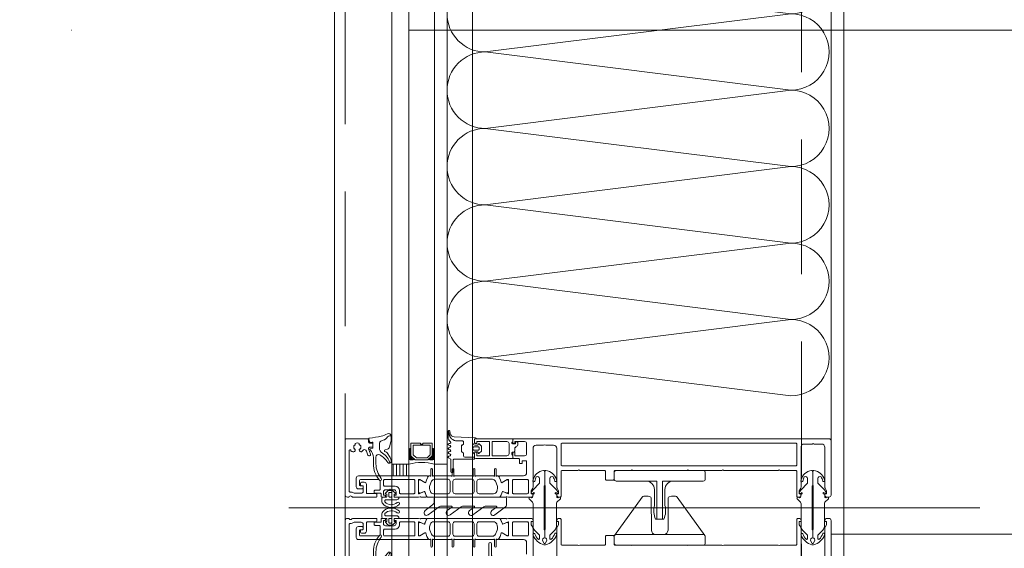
# Model space of a CAD drawing. Header units: millimetres. Extents: x 213386 to 506888, y 183055 to 450952.
# Tile 11 of 256: x 372888 to 373352, y 286288 to 286537. Entities that reach past the tile are written whole.
import ezdxf

# ---------------------------------------------------------------- set-up
doc = ezdxf.new("R2010")
doc.units = ezdxf.units.MM
doc.linetypes.add('ČERCHOVANÁ', pattern=[25.4, 12.7, -6.35, 0, -6.35])
doc.linetypes.add('ČÁRKOVANÁ', pattern=[19.05, 12.7, -6.35])
for name, color, linetype, lineweight in [('FASÁDA DETAILNÍ', 255, 'Continuous', 0), ('NOVA', 255, 'Continuous', 0), ('OSY', 255, 'Continuous', 0)]:
    doc.layers.add(name, color=color, linetype=linetype, lineweight=lineweight)

# ---------------------------------------------------------------- blocks, each defined once
blk = doc.blocks.new('nesystémový nástavec 18')
for p, q in [((-17.5, 9.3), (-15.36, 9.3)), ((-15.36, 9.3), (0, 9.3)), ((0, 9.3), (0, 7.8)), ((-18, 6.8), (-18, 8.8)), ((-17, 6.3), (-17.5, 6.3)), ((-11, 8), (-17, 8)), ((-17, 8), (-17, 6.3)), ((-11, 1.3), (-11, 8)), ((-2.8, 8), (-9.7, 8)), ((-9.7, 1.3), (-9.7, 8)), ((-1.8, 2.3), (-1.8, 7)), ((-0.5, 7.3), (-0.5, 6.8)), ((0, 6.3), (0.55, 6.3)), ((0.55, 6.3), (0.95, 5.9)), ((0.95, 5.9), (0.95, 4.8)), ((0.95, 4.8), (0.95, 4.14)), ((-18, 0.5), (-18, 1.8)), ((-17.5, 2.3), (-17, 2.3)), ((-1.8, 0), (-17.5, 0)), ((-17, 2.3), (-17, 1.3)), ((-17, 1.3), (-11, 1.3)), ((-9.7, 1.3), (-2.8, 1.3)), ((0, 0), (-1.8, 0)), ((-0.4, 2.23), (-0.5, 2.04)), ((-0.5, 2.04), (-0.5, 2)), ((1.2, 2.44), (0, 2.44)), ((0, 1.5), (0, 0)), ((0.95, 4.14), (1.2, 4.14)), ((1.2, 1.85), (1.2, 2.44)), ((1.4, 3.94), (1.4, 3.84)), ((1.6, 3.64), (1.6, 3.64)), ((1.8, 1.37), (1.7, 1.35)), ((2.25, 1.63), (1.8, 1.37)), ((2.4, 2.84), (2.4, 1.89))]:
    blk.add_line(p, q)
for centre, radius, start, end in [((-17.5, 8.8), 0.5, 90, 180), ((-15.36, 9.8), 0.5, 270, 270.084), ((-17.5, 6.8), 0.5, 180.0012, 269.9988), ((-2.8, 7), 1, 0, 90), ((0, 7.3), 0.5, 89.9955, 180.0071), ((0, 6.8), 0.5, 179.9949, 270.006), ((0.75, 4.8), 0.2, 359.9656, 0.0344), ((-17.5, 1.8), 0.5, 89.999, 180.0002), ((-17.5, 0.5), 0.5, 180, 270), ((-2.8, 2.3), 1, 270, 0), ((0, 2), 0.5, 179.9716, 270.0327), ((0, 1.94), 0.5, 89.9975, 144.0007), ((1.2, 3.94), 0.2, 359.9707, 90.0249), ((1.7, 1.85), 0.5, 179.9991, 270), ((1.6, 3.84), 0.2, 179.9737, 270.035), ((1.6, 2.84), 0.8, 0.0065, 89.9919), ((2.1, 1.89), 0.3, 299.9815, 0.0183)]:
    blk.add_arc(centre, radius, start, end)
blk = doc.blocks.new('284336')
for points in [[(-0.7, -9.6), (-10, -9.6, 0.414511), (-10.51, -10.11), (-10.51, -15.51, -1), (-11.69, -15.51), (-11.69, -9.6), (-12.69, -8.95, -0.668884), (-12.6, -8.23), (-11.99, -8.01, 0.766384), (-11.99, -7.21), (-12.6, -6.99, -0.76831), (-12.6, -6.23), (-11.99, -6.01, 0.766384), (-11.99, -5.21), (-12.6, -4.99, -0.76831), (-12.6, -4.23), (-11.99, -4.01, 0.766384), (-11.99, -3.21), (-12.6, -2.99, -0.877523), (-12.5, -2.22), (-12.1, -2.22, 0.698129), (-11.83, -1.5, -0.220231), (-12.89, 0.78), (-12.89, 3.45, -0.157143), (-12.82, 3.68), (-12.69, 3.42, -0.067482), (-12.48, 2.53, 0.393136), (-8.66, -1.02), (-6.1, -1.02, -0.414214), (-5.61, -1.51), (-5.61, -2.22, -0.267949), (-5.85, -2.65), (-6.35, -2.93, 0.267949), (-6.61, -3.38), (-6.61, -5.84, 0.267949), (-6.35, -6.29), (-5.85, -6.57, -0.267949), (-5.61, -7), (-5.61, -8.11, 0.414215), (-5.1, -8.62), (-0.41, -8.62), (-0.41, -9.31, -0.414212), (-0.7, -9.6)], [(-0.41, 0), (-0.41, -2, 0.990243), (-0.4, -3.02), (0.9, -3.02, 0.414214), (1.21, -2.71), (1.21, -2.61, -0.668123), (1.71, -2.4), (2.75, -3.45, -0.199004), (2.89, -3.79), (2.89, -5.43, -0.199038), (2.75, -5.77), (1.71, -6.82, -0.668191), (1.21, -6.61), (1.21, -6.51, 0.414214), (0.9, -6.2), (-0.4, -6.2, 0.990269), (-0.41, -7.22), (-0.41, -8.6), (-5.1, -8.6, -0.414215), (-5.59, -8.11), (-5.59, -7, 0.267949), (-5.84, -6.56), (-6.34, -6.27, -0.267949), (-6.59, -5.84), (-6.59, -3.38, -0.267949), (-6.34, -2.95), (-5.84, -2.66, 0.267949), (-5.59, -2.22), (-5.59, -1.51, 0.414214), (-6.1, -1), (-8.66, -1, -0.393156), (-12.46, 2.53, 0.067572), (-12.67, 3.43), (-12.8, 3.7, -0.637545), (-12.12, 3.53), (-11.92, 2.53, 0.344315), (-10.06, 0.91), (0, 0.38, -0.406913), (0.39, 0), (-0.41, 0)], [(1.7, -4.31, 0.414235), (1.2, -3.81), (-0.7, -3.81, 0.414214), (-1.2, -4.31), (-1.2, -4.91, 0.414214), (-0.7, -5.41), (1.2, -5.41, 0.414235), (1.7, -4.91), (1.7, -4.31)]]:
    blk.add_lwpolyline(points, format="xyb", close=True)
blk = doc.blocks.new('433270')
blk.add_lwpolyline([(1, 0, 0.414364), (0, -1), (0, -1.4, 0.255924), (0.23, -1.83, -0.547723), (0.23, -3.17, 0.255924), (0, -3.6), (0, -14.6, 0.414214), (0.3, -14.9), (1.2, -14.9, 0.414214), (1.7, -14.4), (1.7, -10.3, -0.414214), (2, -10), (6, -10, 0.414248), (7, -9), (7, -7.7, 0.414179), (6.5, -7.2), (5.7, -7.2, 0.414232), (5.4, -7.5), (5.4, -8.2, -0.414198), (5.1, -8.5), (2.8, -8.5, -0.414204), (1.8, -7.5), (1.8, -4.49, -0.147432), (1.97, -3.94, 0.147461), (2.4, -2.5), (2.4, -2.3, -0.414214), (2.9, -1.8), (21.87, -1.8, -0.668178), (22.22, -2.65), (22.16, -2.72, 1), (21.59, -3.29), (21.52, -3.35, 0.198912), (21.38, -3.71), (21.38, -4.05, 0.414214), (22.08, -4.75), (22.38, -4.75, 0.576988), (22.64, -4.3, -0.311246), (24.56, -4.3, 0.576988), (24.82, -4.75), (25.3, -4.75, -0.260065), (25.3, -6.65), (24.82, -6.65, 0.576988), (24.56, -7.1, -0.311246), (22.64, -7.1, 0.576988), (22.38, -6.65), (22.08, -6.65, 0.414214), (21.38, -7.35), (21.38, -7.61, 0.267949), (21.63, -8.04), (21.89, -8.2, -0.637047), (21.73, -10), (19.83, -10.7, 0.315299), (19.5, -11.17), (19.5, -11.49, 0.520567), (20.17, -11.96), (22.83, -10.99, -0.520567), (23.5, -11.46), (23.5, -12.5, 0.414062), (24, -13), (25, -13, 0.414186), (25.5, -12.5), (25.5, -11.5, -0.414182), (26, -11), (27, -11, 0.414214), (27.5, -10.5), (27.5, -0.5, 0.414214), (27, 0), (1, 0)], format="xyb", close=True)
blk = doc.blocks.new('284325')
for points in [[(0.84, -5.23, -0.560316), (0.94, -4.73), (1.94, -4.36, 0.3153), (2.14, -4.08), (2.14, -1.89, 0.451558), (1.8, -1.59), (0.9, -1.7, -0.399586), (0.57, -1.46), (0.3, -0.07, -0.415977), (0.53, 0.29, 0.024107), (6.15, 1.24, 0.076636), (8.99, 2.34, -0.577615), (10.79, 1.3), (10.02, 1.37, 0.283171), (9.08, 0.9, -0.168429), (7.07, -0.74), (5.9, -1.16, 0.315302), (5.24, -2.1), (5.24, -4.21, 0.269719), (6.76, -6.82, -0.194797), (10.18, -11.53, -0.342663), (9.17, -11.17, 0.119207), (5.43, -7.59, 0.578571), (3.63, -8.62), (3.63, -11.77, 0.176415), (6.16, -18.72, -1), (5.24, -19.49, -0.176415), (2.43, -11.77), (2.43, -8.89, 0.208286), (0.84, -5.23)], [(8.95, -6.65), (10.32, -8.78, -0.134555), (10.79, -10.63, -0.339795), (10.19, -11.53, 0.194788), (6.76, -6.81, -0.269736), (5.25, -4.21), (5.25, -2.1, -0.315302), (5.9, -1.17), (7.07, -0.74, 0.168429), (9.09, 0.89, -0.283167), (10.01, 1.36), (10.79, 1.29), (10.79, -0.74, -0.070852), (10.71, -1.3), (9.95, -3.93, -0.241839), (9.08, -4.83), (7.93, -5.22, 0.836024), (8.08, -6.19), (8.11, -6.19, -0.255349), (8.95, -6.65)]]:
    blk.add_lwpolyline(points, format="xyb", close=True)
blk = doc.blocks.new('*U4002')
for points in [[(0, 0, 0.414243), (0.1, 0.1), (0, 0.9, -1.0001), (0.2, 0.9), (0.1, 0.1, 0.414228), (0.2, 0, 0.414228)], [(0.2, 0, 0.414243), (0.3, 0.1), (0.2, 0.9, -1.0001), (0.4, 0.9), (0.3, 0.1, 0.414228), (0.4, 0, 0.414228)], [(0.4, 0, 0.414243), (0.5, 0.1), (0.4, 0.9, -1.0001), (0.6, 0.9), (0.5, 0.1, 0.414228), (0.6, 0, 0.414228)], [(0.6, 0, 0.414243), (0.7, 0.1), (0.6, 0.9, -1.0001), (0.8, 0.9), (0.7, 0.1, 0.414228), (0.8, 0, 0.414228)], [(0.8, 0, 0.414243), (0.9, 0.1), (0.8, 0.9, -1.0001), (1, 0.9), (0.9, 0.1, 0.414228), (1, 0, 0.414228)], [(1, 0, 0.414243), (1.1, 0.1), (1, 0.9, -1.0001), (1.2, 0.9), (1.1, 0.1, 0.414228), (1.2, 0, 0.414228)], [(1.2, 0, 0.414243), (1.3, 0.1), (1.2, 0.9, -1.0001), (1.4, 0.9), (1.3, 0.1, 0.414228), (1.4, 0, 0.414228)], [(1.4, 0, 0.414243), (1.5, 0.1), (1.4, 0.9, -1.0001), (1.6, 0.9), (1.5, 0.1, 0.414228), (1.6, 0, 0.414228)], [(1.6, 0, 0.414243), (1.7, 0.1), (1.6, 0.9, -1.0001), (1.8, 0.9), (1.7, 0.1, 0.414228), (1.8, 0, 0.414228)], [(1.8, 0, 0.414243), (1.9, 0.1), (1.8001, 0.9, -1.0001), (2, 0.9), (1.9001, 0.1, 0.414228), (2, 0, 0.414228)]]:
    blk.add_lwpolyline(points, format="xyb")
blk = doc.blocks.new('244748_a')
blk.add_lwpolyline([(8.32, -1.69, 0.082248), (6.34, -0.9, -1.09695), (6.94, -0.1, -0.315353), (11.26, -5.15, -0.480529), (10.87, -5.64), (4.27, -5.64), (4.08, -5.45), (-16.53, -5.45), (-16.72, -5.64), (-20.43, -5.64, 0.574019), (-21.93, -4.78), (-22.99, -5.4, 0.524827), (-22.99, -5.9), (-21.93, -6.52, 0.574021), (-20.43, -5.66), (-16.72, -5.66), (-16.53, -5.85), (4.08, -5.85), (4.27, -5.66), (10.87, -5.66, -0.480529), (11.26, -6.15, -0.326229), (6.88, -11.09, -1.09695), (6.28, -10.3, 0.081457), (8.32, -9.61, 0.599203), (7.48, -8.05), (5.52, -8.05, 0.198965), (5.17, -8.2), (2.22, -11.15), (0.93, -12.01, -0.738038), (0.51, -11.62), (0.87, -11, 1), (0.35, -10.7), (0, -11.3), (-0.98, -11.3, 0.619205), (-1.45, -12.06), (-1.28, -12.43, -0.808139), (-2.04, -13.04), (-3.63, -11.44, 0.198906), (-4.34, -11.15), (-14.99, -11.15, -0.198936), (-16.76, -10.42), (-18.98, -8.2, 0.198942), (-19.33, -8.05), (-20.67, -8.05, 0.500217), (-21.09, -8.73, 0.122037), (-18.5, -10.27, -1.093735), (-19.1, -11.07, -0.240768), (-23.7, -6.07, -0.106226), (-23.7, -5.23, -0.256232), (-19, -0.13, -1.093735), (-18.4, -0.92, 0.116856), (-21.09, -2.57, 0.500217), (-20.67, -3.25), (-19.33, -3.25, 0.198942), (-18.98, -3.1), (-16.75, -0.88, -0.198936), (-14.99, -0.15), (-4.34, -0.15, 0.198907), (-3.63, 0.14), (-2.04, 1.74, -0.808139), (-1.28, 1.13), (-1.45, 0.76, 0.619205), (-0.98, 0), (0, 0), (0.35, -0.6, 1), (0.87, -0.3), (0.51, 0.32, -0.738038), (0.93, 0.71), (2.22, -0.15), (5.17, -3.1, 0.198965), (5.52, -3.25), (7.48, -3.25, 0.599203)], format="xyb", close=True)
blk = doc.blocks.new('236134_0100_s_v')
for points in [[(22.8, -23), (22.8, -5), (42, -5, 0.414214), (43, -4), (43, -1, 0.414214), (42, 0), (1, 0, 0.414214), (0, -1), (0, -4, 0.414214), (1, -5), (20.2, -5), (20.2, -23)], [(15, -5, -0.414214), (19, -9), (19, -16.57, 0.165764), (19.53, -23), (23.47, -23, 0.165764), (24, -16.57), (24, -9, -0.414214), (28, -5)]]:
    blk.add_lwpolyline(points, format="xyb")
blk = doc.blocks.new('236134_0200_s_v')
for points in [[(19.58, 5, -0.41166), (17.58, 6.98), (17.45, 22.25, 0.344217), (17.07, 22.73), (16, 23), (14, 23, 0.240828), (13.19, 22.59), (0.19, 4.59)], [(23.42, 5, 0.41166), (25.42, 6.98), (25.55, 22.25, -0.344217), (25.93, 22.73), (27, 23), (29, 23, -0.240828), (29.81, 22.59), (42.81, 4.59)]]:
    blk.add_lwpolyline(points, format="xyb")
blk.add_lwpolyline([(42, 5), (1, 5, 0.414214), (0, 4), (0, 1, 0.414214), (1, 0), (42, 0, 0.414214), (43, 1), (43, 4, 0.414214)], format="xyb", close=True)
blk = doc.blocks.new('288126')
for points in [[(-16.5, 0), (16.5, 0)], [(-21.36, -6.34), (-17.8, -3.69)], [(-14.71, -4.5), (-19.87, -8.34)], [(-17, -2.08), (-17, -0.5)], [(-8.83, -4.3), (-14.11, -4.3)], [(-4.31, -4.5), (-9.47, -8.34)], [(1.81, -4.3), (-3.71, -4.3)], [(6.33, -4.5), (1.14, -8.37)], [(12.21, -4.3), (6.93, -4.3)], [(16.6, -4.6), (11.54, -8.37)], [(17, -0.5), (17, -3.8)], [(-10.96, -6.34), (-8.71, -4.66)], [(-0.35, -6.36), (1.93, -4.66)], [(10.05, -6.36), (12.33, -4.66)]]:
    blk.add_lwpolyline(points)
for centre, radius, start, end in [((16.5, -0.5), 0.5, 0, 90), ((-16.5, -0.5), 0.5, 90, 180), ((16, -3.8), 1, 306.7059, 0), ((-20.61, -7.34), 1.25, 126.7059, 306.7059), ((-10.21, -7.34), 1.25, 126.7059, 306.7059), ((0.4, -7.37), 1.25, 126.7059, 306.7059), ((10.8, -7.37), 1.25, 126.7059, 306.7059)]:
    blk.add_arc(centre, radius, start, end)
at = {"extrusion": (0, 0, -1)}
for centre, radius, start, end in [((19, -2.08), 2, 180, 233.2941), ((14.11, -5.3), 1, 53.2941, 90), ((8.83, -4.5), 0.2, 90, 233.2941), ((3.71, -5.3), 1, 53.2941, 90), ((-1.81, -4.5), 0.2, 90, 233.2941), ((-6.93, -5.3), 1, 53.2941, 90), ((-12.21, -4.5), 0.2, 90, 233.2941)]:
    blk.add_arc(centre, radius, start, end, dxfattribs=at)
blk = doc.blocks.new('246426')
for points in [[(-1.84, 0.64), (-2.86, -0.38, 0.198926), (-3.15, -1.09), (-3.15, -2.31, 0.198926), (-2.86, -3.02), (-1.84, -4.04, 0.637051), (-1.5, -3.92), (-1.45, -3.4), (-0.3, -3.4, -0.41484), (0, -3.7), (0, -5.19, 0.414232), (0.5, -5.69), (2.14, -5.69, 0.071862), (2.2, -5.68, 0.157876), (3.73, -4.64, 0.360336), (3.48, 2.39, 0.964062), (2.54, 1.48, -0.403385), (2.25, -4.34, -0.190964), (2.11, -4.39), (1.7, -4.39, -0.414214), (1.2, -3.89), (1.2, 1.31, 0.414201), (0.2, 2.31), (0, 2.31), (0, 0.3, -0.414214), (-0.3, 0), (-1.45, 0), (-1.5, 0.52, 0.637051), (-1.84, 0.64)], [(-2.25, -1.4, -0.414214), (-1.85, -1), (-0.4, -1, -0.414214), (0, -1.4), (0, -2, -0.414214), (-0.4, -2.4), (-1.85, -2.4, -0.414214), (-2.25, -2), (-2.25, -1.4)]]:
    blk.add_lwpolyline(points, format="xyb", close=True)

msp = doc.modelspace()

# ---------------------------------------------------------------- hatches: boundary and pattern name
at = {"layer": 'FASÁDA DETAILNÍ'}
h = msp.add_hatch(dxfattribs=at)
h.set_pattern_fill('ANSI31', color=256, scale=0.5, angle=585)
h.set_pattern_definition([(270, (440451.9952, 276007.7333), (1.5875, -8e-16), [])])
h.paths.add_polyline_path([(373071.64, 286322.15), (373071.64, 286327.65), (373063.64, 286327.65), (373063.64, 286322.15)])

# ---------------------------------------------------------------- linework, layer by layer
for p, q in [((373063.64, 284292.15), (373063.64, 307967.15)), ((373071.64, 287250.37), (373071.64, 284297.15)), ((373083.64, 284297.15), (373083.64, 287250.37)), ((373089.64, 287250.37), (373089.64, 284297.15)), ((373101.64, 284297.15), (373101.64, 287250.37)), ((373063.64, 286327.65), (373063.64, 286736.65)), ((373071.64, 286736.65), (373071.64, 286327.65)), ((373083.64, 286327.65), (373083.64, 286736.65)), ((373089.64, 286736.65), (373089.64, 286327.65)), ((373071.64, 286327.65), (373063.64, 286327.65)), ((373089.64, 286327.65), (373083.64, 286327.65)), ((373340.76, 286307.15), (373015.07, 286307.15))]:
    msp.add_line(p, q, dxfattribs=at)
for points in [[(399616.64, 284292.15), (373036.64, 284292.15), (373036.64, 307972.15), (399616.64, 307972.15)], [(399376.64, 284532.15), (373276.64, 284532.15), (373276.64, 307732.15), (399376.64, 307732.15)], [(373082.64, 286337.65), (373082.64, 286331.65), (373080.64, 286329.65), (373074.64, 286329.65), (373072.64, 286331.65), (373072.64, 286337.65), (373077.14, 286337.65), (373077.14, 286337.15), (373078.14, 286337.15), (373078.14, 286337.65)], [(373073.64, 286336.65), (373081.64, 286336.65), (373081.64, 286332.07), (373080.22, 286330.65), (373075.19, 286330.65), (373073.64, 286332.07)], [(373063.64, 286322.15), (373063.64, 286327.65), (373071.64, 286327.65), (373071.64, 286322.15)]]:
    msp.add_lwpolyline(points, close=True, dxfattribs=at)
at = {"layer": 'FASÁDA DETAILNÍ', "linetype": 'ČÁRKOVANÁ', "ltscale": 5}
msp.add_lwpolyline([(399611.64, 284297.15), (373041.64, 284297.15), (373041.64, 307967.15), (399611.64, 307967.15)], close=True, dxfattribs=at)
at = {"layer": 'FASÁDA DETAILNÍ', "color": 7, "linetype": 'ČÁRKOVANÁ', "ltscale": 5}
msp.add_lwpolyline([(399396.64, 284512.15), (373256.64, 284512.15), (373256.64, 307752.15), (399396.64, 307752.15)], close=True, dxfattribs=at)
at = {"layer": 'FASÁDA DETAILNÍ'}
msp.add_lwpolyline([(373270.64, 286338.65), (373270.64, 286725.65)], dxfattribs=at)
for points in [[(373269.64, 286339.65), (373121.14, 286339.65, 0.414214), (373120.64, 286339.15), (373120.64, 286337.85, 0.41422), (373121.14, 286337.35), (373121.64, 286337.35), (373121.64, 286338.35), (373126.14, 286338.35, -0.414214), (373127.14, 286337.35), (373127.14, 286332.65, -0.414214), (373126.14, 286331.65), (373121.64, 286331.65), (373121.64, 286333.35), (373121.14, 286333.35, 0.414201), (373120.64, 286332.85), (373120.64, 286330.85, 0.414214), (373121.14, 286330.35), (373123.28, 286330.35, -0.414214), (373123.78, 286329.85), (373123.78, 286328.05), (373125.03, 286328.05), (373125.03, 286329.25), (373126.84, 286329.25, -0.414214), (373127.14, 286328.95), (373127.14, 286323.66, -0.414167), (373125.64, 286322.16), (373118.64, 286322.15), (373114.54, 286322.15, 0.57735), (373114.19, 286321.55), (373114.69, 286320.69), (373115.12, 286319.2, 0.488701), (373115.56, 286319.02), (373118.03, 286320.45), (373118.45, 286320.45, -0.432566), (373118.64, 286320.25), (373118.64, 286313.95, -0.548397), (373118.36, 286313.76), (373115.98, 286314.83, 0.425336), (373115.71, 286314.72), (373114.89, 286312.7, 0.531563), (373115.26, 286312.15), (373117.33, 286312.15, 0.231306), (373117.56, 286312.27, -0.306185), (373117.88, 286312.37), (373118.64, 286312.15), (373129.14, 286312.15, 0.414214), (373130.14, 286313.15), (373130.14, 286313.65), (373129.34, 286313.65), (373129.34, 286315.15), (373130, 286316.3, 0.13165), (373130.14, 286316.8), (373130.14, 286335.16, -0.414214), (373131.64, 286336.66), (373135.14, 286336.66, -0.399985), (373136.14, 286336.66), (373139.84, 286336.66, -0.414214), (373141.34, 286335.16), (373141.34, 286316.8, 0.13165), (373141.47, 286316.3), (373142.13, 286315.15), (373142.13, 286313.65), (373141.33, 286313.65), (373141.33, 286313.15, 0.414214), (373142.33, 286312.15), (373142.84, 286312.15, 0.414214), (373143.34, 286312.65), (373143.34, 286324.25, -0.414214), (373143.84, 286324.75), (373151.24, 286324.75, -0.399985), (373152.24, 286324.75), (373163.84, 286324.75, -0.414214), (373164.34, 286324.25), (373164.34, 286320.65, 0.414214), (373164.84, 286320.15), (373167.84, 286320.15, 0.414214), (373168.34, 286320.65), (373168.34, 286324.25, -0.414214), (373168.84, 286324.75), (373176.14, 286324.75, -0.38324), (373177.14, 286324.75), (373202.64, 286324.75, -0.38324), (373203.64, 286324.75), (373219.14, 286324.75, -0.38324), (373220.14, 286324.75), (373245.64, 286324.75, -0.38324), (373246.64, 286324.75), (373253.94, 286324.75, -0.414214), (373254.44, 286324.25), (373254.44, 286312.65, 0.414214), (373254.94, 286312.15), (373255.44, 286312.15, 0.414214), (373256.44, 286313.15), (373256.44, 286313.65), (373255.64, 286313.65), (373255.64, 286315.15), (373256.3, 286316.31, 0.116937), (373256.44, 286316.81), (373256.44, 286335.66, -0.414232), (373257.94, 286337.16), (373261.65, 286337.16, -0.399985), (373262.65, 286337.16), (373266.14, 286337.16, -0.414232), (373267.64, 286335.66), (373267.64, 286316.81, 0.116937), (373267.77, 286316.31), (373268.44, 286315.15), (373268.44, 286313.65), (373267.64, 286313.65), (373267.64, 286313.15, 0.414214), (373268.64, 286312.15), (373269.64, 286312.15, 0.414214), (373270.64, 286313.15), (373270.64, 286338.65, 0.414214), (373269.64, 286339.65)], [(373143.84, 286337.55), (373253.94, 286337.55, -0.414214), (373254.44, 286337.05), (373254.44, 286327.35, -0.414214), (373253.94, 286326.85), (373143.84, 286326.85, -0.414214), (373143.34, 286327.35), (373143.34, 286337.05, -0.414214), (373143.84, 286337.55)], [(373114.3, 286312.15), (373102.39, 286312.15), (373080.48, 286312.15, -0.305837), (373080.01, 286312.47), (373079.09, 286314.75, 0.425336), (373078.82, 286314.86), (373077.21, 286314.15, -0.543753), (373076.15, 286314.83), (373076.15, 286319.73, -0.578182), (373077.05, 286320.25), (373079.24, 286318.99, 0.488505), (373079.68, 286319.17), (373080.11, 286320.68), (373080.88, 286322, -0.282478), (373081.15, 286322.15), (373081.6, 286322.15, 1.447009), (373081.95, 286322.29), (373081.95, 286325.25, -1), (373082.75, 286325.25), (373082.75, 286322.29, 1.447009), (373083.1, 286322.15), (373091.64, 286322.15, 1.447009), (373091.99, 286322.29), (373091.99, 286325.25, -1), (373092.79, 286325.25), (373092.79, 286322.29, 1.447009), (373093.14, 286322.15), (373101.64, 286322.15, 1.447009), (373101.99, 286322.29), (373101.99, 286325.25, -1), (373102.79, 286325.25), (373102.79, 286322.29, 1.447009), (373103.14, 286322.15), (373111.68, 286322.15, 1.447009), (373112.03, 286322.29), (373112.03, 286325.25, -1), (373112.83, 286325.25), (373112.83, 286322.29, 1.447009), (373113.18, 286322.15), (373113.62, 286322.15, -0.282478), (373113.9, 286322), (373114.66, 286320.68), (373115.1, 286319.17, 0.488505), (373115.54, 286318.99), (373117.73, 286320.25, -0.578182), (373118.63, 286319.73), (373118.63, 286314.83, -0.543753), (373117.57, 286314.15), (373115.95, 286314.86, 0.425336), (373115.69, 286314.75), (373114.76, 286312.47, -0.305837), (373114.3, 286312.15)], [(373076.14, 286312.15), (373065.14, 286312.15, -0.414426), (373064.64, 286312.65), (373064.64, 286313.15), (373065.64, 286313.15), (373065.64, 286314.65, 0.414214), (373064.64, 286315.65), (373063.14, 286315.65, 0.399985), (373062.14, 286315.65), (373060.64, 286315.65, 0.414214), (373059.64, 286314.65), (373059.64, 286313.15), (373060.64, 286313.15), (373060.64, 286312.65, -0.414456), (373060.14, 286312.15), (373058.84, 286312.16, -0.413971), (373058.54, 286312.46), (373058.54, 286313.65, 0.414214), (373058.24, 286313.95), (373055.24, 286313.95), (373055.24, 286314.95, -0.414214), (373055.74, 286315.45), (373057.64, 286315.45, 0.414214), (373058.14, 286315.95), (373058.14, 286319.45, 0.414206), (373057.14, 286320.45), (373048.84, 286320.45, 0.414206), (373048.34, 286319.95), (373048.34, 286318.05, 0.414219), (373048.84, 286317.55), (373049.64, 286317.55, -0.414214), (373050.14, 286317.05), (373050.14, 286316.55, -0.414214), (373049.64, 286316.05), (373047.84, 286316.05, -0.414214), (373046.84, 286317.05), (373046.84, 286321.15, -0.414214), (373047.84, 286322.15), (373076.14, 286322.15), (373080.24, 286322.15, -0.57735), (373080.58, 286321.55), (373080.09, 286320.69), (373079.66, 286319.2, -0.488701), (373079.22, 286319.02), (373076.75, 286320.45), (373076.33, 286320.45, 0.432566), (373076.14, 286320.25), (373076.14, 286313.95, 0.548397), (373076.42, 286313.76), (373078.8, 286314.83, -0.425336), (373079.07, 286314.72), (373079.89, 286312.7, -0.531563), (373079.52, 286312.15), (373077.45, 286312.15, -0.231306), (373077.22, 286312.27, 0.306185), (373076.9, 286312.37), (373076.14, 286312.15)], [(373073.94, 286320.45), (373060.24, 286320.45, 0.414214), (373059.74, 286319.95), (373059.74, 286317.75, 0.414214), (373060.24, 286317.25), (373065.21, 286317.25, -0.411139), (373067.24, 286315.25), (373067.24, 286314.25, 0.414214), (373067.74, 286313.75), (373073.94, 286313.75, 0.414214), (373074.44, 286314.25), (373074.44, 286319.95, 0.414214), (373073.94, 286320.45)], [(373083.19, 286313.75), (373090.09, 286313.75, 0.414218), (373091.09, 286314.75), (373091.09, 286319.55, 0.414218), (373090.09, 286320.55), (373083.73, 286320.55, 0.305619), (373082.34, 286319.62), (373081.56, 286317.69, 0.176429), (373081.49, 286315.64), (373081.76, 286314.79, 0.324916), (373083.19, 286313.75)], [(373093.39, 286313.75), (373101.39, 286313.75, 0.414214), (373102.39, 286314.75), (373102.39, 286319.55, 0.414214), (373101.39, 286320.55), (373093.39, 286320.55, 0.414214), (373092.39, 286319.55), (373092.39, 286314.75, 0.414214), (373093.39, 286313.75)], [(373104.69, 286313.75), (373111.59, 286313.75, 0.324916), (373113.02, 286314.79), (373113.29, 286315.64, 0.176429), (373113.22, 286317.69), (373112.44, 286319.62, 0.305619), (373111.05, 286320.55), (373104.69, 286320.55, 0.414218), (373103.69, 286319.55), (373103.69, 286314.75, 0.414218), (373104.69, 286313.75)], [(373127.94, 286314.25, -0.414214), (373127.44, 286313.75), (373120.94, 286313.75, -0.414214), (373120.44, 286314.25), (373120.44, 286319.95, -0.414214), (373120.94, 286320.45), (373127.44, 286320.45, -0.414214), (373127.94, 286319.95), (373127.94, 286314.25)], [(373076.14, 286302.15), (373065.14, 286302.15, 0.414426), (373064.64, 286301.65), (373064.64, 286301.16), (373065.64, 286301.16), (373065.64, 286299.66, -0.414214), (373064.64, 286298.66), (373063.14, 286298.66, -0.399985), (373062.14, 286298.66), (373060.64, 286298.66, -0.414214), (373059.64, 286299.66), (373059.64, 286301.15), (373060.64, 286301.15), (373060.64, 286301.65, 0.414456), (373060.14, 286302.15), (373058.84, 286302.15, 0.413971), (373058.54, 286301.85), (373058.54, 286300.65, -0.414214), (373058.24, 286300.35), (373055.24, 286300.35), (373055.24, 286299.35, 0.414214), (373055.74, 286298.85), (373057.64, 286298.85, -0.414214), (373058.14, 286298.35), (373058.14, 286294.85, -0.414206), (373057.14, 286293.85), (373048.84, 286293.85, -0.414206), (373048.34, 286294.35), (373048.34, 286296.25, -0.414219), (373048.84, 286296.75), (373049.64, 286296.75, 0.414214), (373050.14, 286297.25), (373050.14, 286297.75, 0.414214), (373049.64, 286298.25), (373047.84, 286298.25, 0.414214), (373046.84, 286297.25), (373046.84, 286293.15, 0.414214), (373047.84, 286292.15), (373076.14, 286292.15), (373080.24, 286292.15, 0.57735), (373080.58, 286292.75), (373080.09, 286293.62), (373079.66, 286295.11, 0.488701), (373079.22, 286295.29), (373076.75, 286293.85), (373076.33, 286293.85, -0.432566), (373076.14, 286294.05), (373076.14, 286300.36, -0.548397), (373076.42, 286300.54), (373078.8, 286299.48, 0.425336), (373079.07, 286299.58), (373079.89, 286301.61, 0.531563), (373079.52, 286302.16), (373077.45, 286302.16, 0.231306), (373077.22, 286302.04, -0.306185), (373076.9, 286301.94), (373076.14, 286302.15)], [(373073.94, 286293.85), (373060.24, 286293.85, -0.414214), (373059.74, 286294.35), (373059.74, 286296.56, -0.414214), (373060.24, 286297.06), (373065.21, 286297.06, 0.411139), (373067.24, 286299.06), (373067.24, 286300.05, -0.414214), (373067.74, 286300.55), (373073.94, 286300.55, -0.414214), (373074.44, 286300.05), (373074.44, 286294.35, -0.414214), (373073.94, 286293.85)], [(373114.3, 286302.15), (373102.39, 286302.16), (373080.48, 286302.15, 0.305837), (373080.01, 286301.84), (373079.09, 286299.55, -0.425336), (373078.82, 286299.45), (373077.21, 286300.16, 0.543753), (373076.15, 286299.48), (373076.15, 286294.57, 0.578182), (373077.05, 286294.06), (373079.24, 286295.32, -0.488505), (373079.68, 286295.14), (373080.11, 286293.63), (373080.88, 286292.3, 0.282478), (373081.15, 286292.16), (373081.6, 286292.16, -1.447009), (373081.95, 286292.02), (373081.95, 286289.06, 1), (373082.75, 286289.06), (373082.75, 286292.02, -1.447009), (373083.1, 286292.16), (373091.64, 286292.16, -1.447009), (373091.99, 286292.02), (373091.99, 286289.06, 1), (373092.79, 286289.06), (373092.79, 286292.02, -1.447009), (373093.14, 286292.16), (373101.64, 286292.16, -1.447009), (373101.99, 286292.02), (373101.99, 286289.06, 1), (373102.79, 286289.06), (373102.79, 286292.02, -1.447009), (373103.14, 286292.16), (373111.68, 286292.16, -1.447009), (373112.03, 286292.02), (373112.03, 286289.06, 1), (373112.83, 286289.06), (373112.83, 286292.02, -1.447009), (373113.18, 286292.16), (373113.62, 286292.16, 0.282478), (373113.9, 286292.3), (373114.66, 286293.63), (373115.1, 286295.14, -0.488505), (373115.54, 286295.32), (373117.73, 286294.06, 0.578182), (373118.63, 286294.57), (373118.63, 286299.48, 0.543753), (373117.57, 286300.16), (373115.95, 286299.45, -0.425336), (373115.69, 286299.55), (373114.76, 286301.84, 0.305837), (373114.3, 286302.15)], [(373083.19, 286300.56), (373090.09, 286300.56, -0.414218), (373091.09, 286299.56), (373091.09, 286294.76, -0.414218), (373090.09, 286293.76), (373083.73, 286293.76, -0.305619), (373082.34, 286294.69), (373081.56, 286296.62, -0.176429), (373081.49, 286298.67), (373081.76, 286299.52, -0.324916), (373083.19, 286300.56)], [(373093.39, 286300.56), (373101.39, 286300.56, -0.414214), (373102.39, 286299.56), (373102.39, 286294.76, -0.414214), (373101.39, 286293.76), (373093.39, 286293.76, -0.414214), (373092.39, 286294.76), (373092.39, 286299.56, -0.414214), (373093.39, 286300.56)], [(373104.69, 286300.56), (373111.59, 286300.56, -0.324916), (373113.02, 286299.52), (373113.29, 286298.67, -0.176429), (373113.22, 286296.62), (373112.44, 286294.69, -0.305619), (373111.05, 286293.76), (373104.69, 286293.76, -0.414218), (373103.69, 286294.76), (373103.69, 286299.56, -0.414218), (373104.69, 286300.56)], [(373127.94, 286300.05, 0.414214), (373127.44, 286300.55), (373120.94, 286300.55, 0.414214), (373120.44, 286300.05), (373120.44, 286294.35, 0.414214), (373120.94, 286293.85), (373127.44, 286293.85, 0.414214), (373127.94, 286294.35), (373127.94, 286300.05)]]:
    msp.add_lwpolyline(points, format="xyb", close=True, dxfattribs=at)
for points in [[(373127.14, 286285.35), (373127.14, 286290.65, 0.414167), (373125.64, 286292.15), (373118.64, 286292.15), (373114.54, 286292.15, -0.57735), (373114.19, 286292.75), (373114.69, 286293.62), (373115.12, 286295.11, -0.488701), (373115.56, 286295.29), (373118.03, 286293.85), (373118.45, 286293.85, 0.432566), (373118.64, 286294.05), (373118.64, 286300.36, 0.548397), (373118.36, 286300.54), (373115.98, 286299.48, -0.425336), (373115.71, 286299.58), (373114.89, 286301.61, -0.531563), (373115.26, 286302.16), (373117.33, 286302.16, -0.231306), (373117.56, 286302.04, 0.306185), (373117.88, 286301.94), (373118.64, 286302.15), (373129.14, 286302.15, -0.414214), (373130.14, 286301.15), (373130.14, 286300.65), (373129.34, 286300.65), (373129.34, 286299.15), (373130, 286298.01, -0.13165), (373130.14, 286297.51), (373130.14, 286279.15, 0.414214)], [(373141.34, 286279.15), (373141.34, 286297.51, -0.13165), (373141.47, 286298.01), (373142.13, 286299.15), (373142.13, 286300.65), (373141.33, 286300.65), (373141.33, 286301.15, -0.414214), (373142.33, 286302.15), (373142.84, 286302.15, -0.414214), (373143.34, 286301.65), (373143.34, 286290.05, 0.414214), (373143.84, 286289.55), (373151.24, 286289.55, 0.399985), (373152.24, 286289.55), (373163.84, 286289.55, 0.414214), (373164.34, 286290.05), (373164.34, 286293.65, -0.414214), (373164.84, 286294.15), (373167.84, 286294.15, -0.414214), (373168.34, 286293.65), (373168.34, 286290.05, 0.414214), (373168.84, 286289.55), (373176.14, 286289.55, 0.38324), (373177.14, 286289.55), (373202.64, 286289.55, 0.38324), (373203.64, 286289.55), (373219.14, 286289.55, 0.38324), (373220.14, 286289.55), (373245.64, 286289.55, 0.38324), (373246.64, 286289.55), (373253.94, 286289.55, 0.414214), (373254.44, 286290.05), (373254.44, 286301.65, -0.414214), (373254.94, 286302.15), (373255.44, 286302.15, -0.414214), (373256.44, 286301.15), (373256.44, 286300.65), (373255.64, 286300.65), (373255.64, 286299.15), (373256.3, 286298, -0.116937), (373256.44, 286297.5), (373256.44, 286278.65, 0.414232)], [(373267.64, 286278.65), (373267.64, 286297.5, -0.116937), (373267.77, 286298), (373268.44, 286299.15), (373268.44, 286300.65), (373267.64, 286300.65), (373267.64, 286301.15, -0.414214), (373268.64, 286302.15), (373269.64, 286302.15, -0.414214), (373270.64, 286301.15), (373270.64, 286275.65, -0.414214)]]:
    msp.add_lwpolyline(points, format="xyb", dxfattribs=at)
for centre, radius, start, end in [((373072.14, 286335.52), 0.596, 213.0366, 326.9634), ((373072.14, 286335.22), 0.596, 213.0366, 326.9634), ((373072.14, 286334.93), 0.596, 213.0366, 326.9634), ((373072.14, 286334.64), 0.596, 213.0366, 326.9634), ((373072.14, 286334.35), 0.596, 213.0366, 326.9634), ((373072.14, 286334.05), 0.596, 213.0366, 326.9634), ((373072.14, 286333.76), 0.596, 213.0366, 326.9634), ((373072.14, 286333.47), 0.596, 213.0366, 326.9634), ((373072.14, 286333.18), 0.596, 213.0366, 326.9634), ((373072.14, 286332.88), 0.596, 213.0366, 326.9634), ((373072.14, 286332.59), 0.596, 213.0366, 326.9634), ((373083.14, 286335.52), 0.596, 213.0366, 326.9634), ((373083.14, 286335.22), 0.596, 213.0366, 326.9634), ((373083.14, 286334.93), 0.596, 213.0366, 326.9634), ((373083.14, 286334.64), 0.596, 213.0366, 326.9634), ((373083.14, 286334.35), 0.596, 213.0366, 326.9634), ((373083.14, 286334.05), 0.596, 213.0366, 326.9634), ((373083.14, 286333.76), 0.596, 213.0366, 326.9634), ((373083.14, 286333.47), 0.596, 213.0366, 326.9634), ((373083.14, 286333.18), 0.596, 213.0366, 326.9634), ((373083.14, 286332.88), 0.596, 213.0366, 326.9634), ((373083.14, 286332.59), 0.596, 213.0366, 326.9634), ((373072.14, 286332.3), 0.596, 213.0366, 326.9634), ((373072.14, 286332.01), 0.596, 213.0366, 326.9634), ((373072.28, 286331.99), 0.879, 223.5036, 316.0051), ((373072.42, 286332.09), 1.26, 231.5004, 308.0344), ((373072.56, 286332.25), 1.71, 237.3143, 302.7051), ((373072.71, 286332.49), 2.25, 241.5972, 298.4727), ((373072.88, 286332.84), 2.9, 244.7048, 294.6933), ((373072.99, 286333.21), 3.55, 247.591, 292.7062), ((373077.64, 286305.76), 22.7, 74.6728, 105.3272), ((373082.29, 286333.21), 3.55, 247.2938, 292.409), ((373082.4, 286332.84), 2.9, 245.3067, 295.2952), ((373082.57, 286332.49), 2.25, 241.5273, 298.4028), ((373082.71, 286332.25), 1.71, 237.2949, 302.6857), ((373082.85, 286332.09), 1.26, 231.9656, 308.4996), ((373083, 286331.99), 0.879, 223.9949, 316.4964), ((373083.14, 286332.3), 0.596, 213.0366, 326.9634), ((373083.14, 286332.01), 0.596, 213.0366, 326.9634)]:
    msp.add_arc(centre, radius, start, end, dxfattribs=at)
at = {"layer": 'NOVA'}
msp.add_line((373576.64, 286294.65), (373270.64, 286294.65), dxfattribs=at)
at = {"layer": 'OSY', "linetype": 'ČERCHOVANÁ', "ltscale": 25}
msp.add_line((400063.19, 286532.15), (372424.22, 286532.15), dxfattribs=at)

# ---------------------------------------------------------------- block references
at = {"layer": 'FASÁDA DETAILNÍ', "xscale": 179.9999932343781, "yscale": 179.9999932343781, "zscale": 179.9999932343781, "rotation": 270}
msp.add_blockref('*U4002', (373089.64, 286719.83), dxfattribs=at)
at = {"layer": 'FASÁDA DETAILNÍ'}
for name, p in [('284325', (373052.5, 286339.65)), ('284336', (373103.05, 286339.65)), ('236134_0100_s_v', (373168.34, 286324.75)), ('288126', (373100.63, 286312.15)), ('236134_0200_s_v', (373168.34, 286289.55))]:
    msp.add_blockref(name, p, dxfattribs=at)
for name, p, rotation in [('433270', (373041.64, 286312.15), 90), ('246426', (373064.64, 286312.15), 270)]:
    msp.add_blockref(name, p, dxfattribs=dict(at, rotation=rotation))
at = {"layer": 'FASÁDA DETAILNÍ', "xscale": -1}
for name, p, rotation in [('nesystémový nástavec 18', (373120.64, 286339.65), 180), ('244748_a', (373141.3, 286313.38), 270), ('244748_a', (373267.6, 286313.38), 270), ('246426', (373064.64, 286302.16), 270), ('433270', (373041.64, 286302.15), 90), ('284325', (373052.5, 286274.65), 180), ('284336', (373121.05, 286274.65), 180)]:
    msp.add_blockref(name, p, dxfattribs=dict(at, rotation=rotation))

doc.saveas('drawing.dxf')
